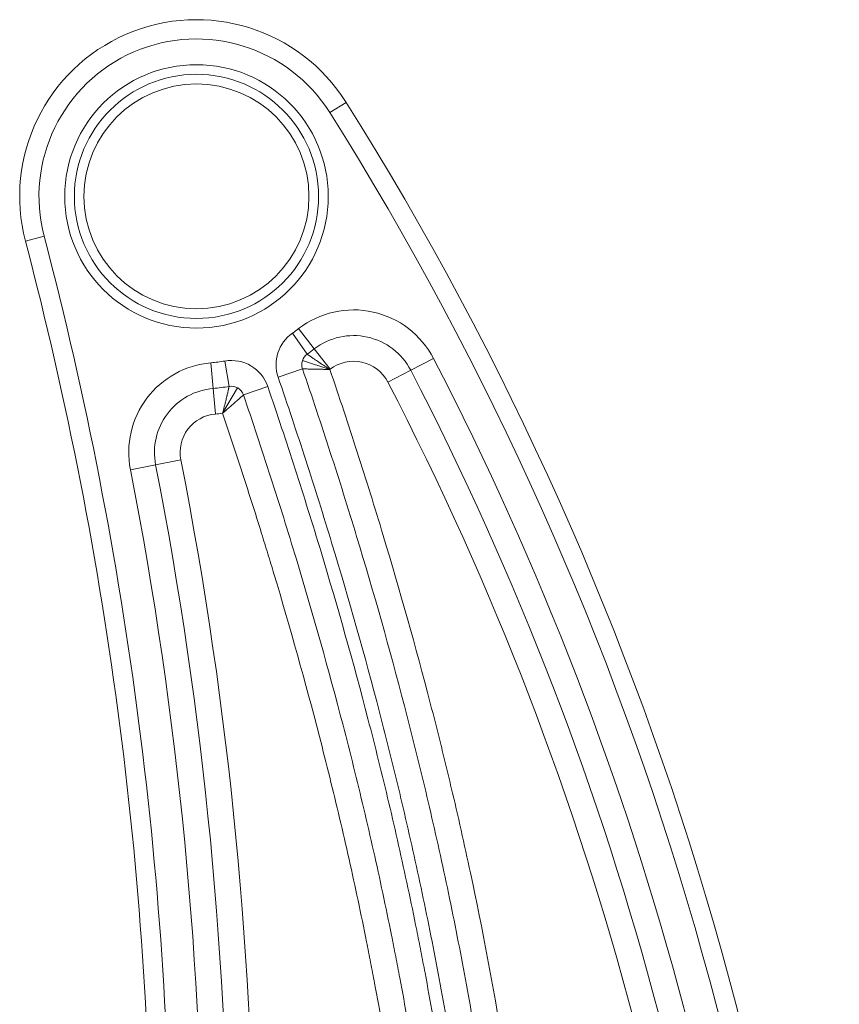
# Model space of a CAD drawing. Header units: millimetres. Extents: x -46 to 5160, y -5105 to -1541.
# Tile 69 of 104: x 3750 to 3878, y -4119 to -3966. Entities that reach past the tile are written whole.
import ezdxf

# ---------------------------------------------------------------- set-up
doc = ezdxf.new("R2010")
doc.units = ezdxf.units.MM
doc.header["$LTSCALE"] = 0.3175
doc.layers.add('1轮廓实线层', color=7, linetype='Continuous', lineweight=18)

msp = doc.modelspace()

# ---------------------------------------------------------------- linework, layer by layer
at = {"layer": '1轮廓实线层'}
for p, q in [((3800.78964, -3978.45218), (3798.24996, -3980.04906)), ((3750.90763, -4000.06195), (3753.80962, -3999.3014)), ((3792.44531, -4014.37197), (3794.74316, -4017.64609)), ((3793.39733, -4013.67097), (3795.84166, -4016.83725)), ((3795.84166, -4016.83725), (3798.28598, -4020.00352)), ((3780.10797, -4022.97744), (3779.76147, -4018.99247)), ((3782.58572, -4022.65758), (3781.90885, -4018.71526)), ((3793.9992, -4018.63744), (3798.25856, -4020.02462)), ((3814.38386, -4018.31394), (3810.83204, -4020.15365)), ((3790.21565, -4021.22686), (3793.99995, -4019.93105)), ((3810.83204, -4020.15365), (3807.28021, -4021.99336)), ((3780.10797, -4022.97744), (3780.45447, -4026.9624)), ((3783.91379, -4022.89074), (3781.56616, -4026.84727)), ((3784.81698, -4023.98283), (3788.60265, -4022.69103)), ((3771.15967, -4034.85678), (3775.08549, -4034.09)), ((3767.23385, -4035.62355), (3771.15967, -4034.85678))]:
    msp.add_line(p, q, dxfattribs=at)
for radius in [20.5, 19, 17.5]:
    msp.add_circle((3777.50922, -3993.09021), radius, dxfattribs=at)
for centre, radius, start, end in [((3777.50922, -3993.09021), 27.5, 32.1604447, 194.6857856), ((3777.50922, -3993.09021), 27.5, 32.1604447, 194.6857856), ((3777.50922, -3993.09021), 24.5, 32.1604447, 194.6857856), ((3377.50922, -4244.59816), 500, 0, 32.1604447), ((3377.50922, -4244.59816), 500, 0, 32.1604447), ((3377.50922, -4244.59816), 497, 0, 32.1604447), ((3170.50922, -4152.17273), 603, 0, 14.68578561), ((3170.50922, -4152.17273), 600, 0, 14.68578561), ((3170.50922, -4152.17273), 600, 0, 14.68578561), ((3801.95247, -4024.75292), 14, 27.3824147, 127.6677244), ((3795.89209, -4019.28315), 6, 125.0621595, 198.9020736), ((3777.50922, -3993.09021), 26, 305.0621595, 307.6677244), ((3801.95247, -4024.75292), 10, 27.3824147, 127.6677244), ((3801.95247, -4024.75292), 10, 27.3824147, 127.6677244), ((3795.89209, -4019.28315), 2, 125.0621595, 198.9020736), ((3795.89209, -4019.28315), 2, 125.0621595, 198.9020736), ((3777.50922, -3993.09021), 30, 305.0621595, 307.6677244), ((3777.50922, -3993.09021), 30, 305.0621595, 307.6677244), ((3780.97422, -4032.93985), 14, 94.9694783, 191.0515873), ((3777.50922, -3993.09021), 26, 274.9694783, 279.7422727), ((3782.92415, -4024.62873), 6, 18.8414534, 99.7422727), ((3801.95247, -4024.75292), 6, 27.3824147, 127.6677244), ((3377.50922, -4244.59816), 492, 2.1015197, 27.3824147), ((3777.50922, -3993.09021), 34, 307.6094582, 307.6677244), ((3377.50922, -4244.59816), 488, 2.1015197, 27.3824147), ((3377.50922, -4244.59816), 488, 2.1015197, 27.3824147), ((3377.50922, -4244.59816), 484, 2.1015197, 27.3824147), ((3780.97422, -4032.93985), 10, 94.9694783, 191.0515873), ((3780.97422, -4032.93985), 10, 94.9694783, 191.0515873), ((3777.50922, -3993.09021), 30, 274.9694783, 279.7422727), ((3777.50922, -3993.09021), 30, 274.9694783, 279.7422727), ((3782.92415, -4024.62873), 2, 18.8414534, 99.7422727), ((3782.92415, -4024.62873), 2, 18.8414534, 99.7422727), ((3780.97422, -4032.93985), 6, 94.9694783, 191.0515873), ((3777.50922, -3993.09021), 34, 274.9694783, 276.85293), ((3170.50922, -4152.17273), 616, 0, 11.05158727), ((3170.50922, -4152.17273), 608, 0, 11.05158727), ((3170.50922, -4152.17273), 612, 0, 11.05158727), ((3170.50922, -4152.17273), 612, 0, 11.05158727)]:
    msp.add_arc(centre, radius, start, end, dxfattribs=at)
for points, knots in [([(3794.74314, -4017.64607), (3794.74318, -4017.6461), (3794.74911, -4017.65034), (3794.77253, -4017.66705), (3794.78999, -4017.67951), (3794.82482, -4017.70433), (3794.84439, -4017.71827), (3794.86724, -4017.73453), (3794.88321, -4017.74589), (3794.89157, -4017.75183), (3794.93497, -4017.78267), (3794.97502, -4017.81109), (3795.06544, -4017.87509), (3795.11582, -4017.91068), (3795.19912, -4017.96936), (3795.22818, -4017.9898), (3795.27373, -4018.0218), (3795.28925, -4018.03269), (3795.32078, -4018.05481), (3795.40097, -4018.11101), (3795.55727, -4018.22016), (3795.71278, -4018.328), (3795.81518, -4018.39872), (3795.83592, -4018.41304), (3795.87792, -4018.44199), (3795.89922, -4018.45665), (3795.96365, -4018.50099), (3796.00736, -4018.53099), (3796.14063, -4018.62231), (3796.32412, -4018.74754), (3796.51894, -4018.87935), (3796.66932, -4018.98062), (3796.72016, -4019.01479), (3796.7975, -4019.06663), (3796.82348, -4019.08403), (3796.87567, -4019.11893), (3797.00667, -4019.20645), (3797.14034, -4019.29522), (3797.30328, -4019.40292), (3797.35802, -4019.43901), (3797.46834, -4019.51157), (3797.52391, -4019.54804), (3797.63545, -4019.62105), (3797.69148, -4019.65763), (3797.80403, -4019.73095), (3797.86056, -4019.76769), (3797.97389, -4019.84115), (3798.03073, -4019.87791), (3798.11614, -4019.933), (3798.15888, -4019.96053), (3798.20165, -4019.98805), (3798.23018, -4020.00638), (3798.24448, -4020.01557), (3798.2586, -4020.02463)], [0, 0, 0, 0, 0.0625, 0.0625, 0.125, 0.125, 0.15625, 0.171875, 0.171875, 0.1875, 0.1875, 0.25, 0.25, 0.3125, 0.3125, 0.34375, 0.34375, 0.359375, 0.359375, 0.375, 0.4375, 0.5, 0.5, 0.515625, 0.515625, 0.53125, 0.53125, 0.5625, 0.5625, 0.625, 0.6875, 0.6875, 0.71875, 0.71875, 0.734375, 0.734375, 0.75, 0.8125, 0.8125, 0.84375, 0.84375, 0.875, 0.875, 0.90625, 0.90625, 0.9375, 0.9375, 0.96875, 0.96875, 0.984375, 0.9921875, 0.9921875, 1, 1, 1, 1]), ([(3793.99995, -4019.93105), (3795.48025, -4024.25416), (3796.92381, -4028.5881), (3799.7332, -4037.27891), (3801.09902, -4041.63578), (3805.07292, -4054.74282), (3807.55746, -4063.52943), (3810.43333, -4074.58046), (3811.13794, -4077.34745), (3811.82415, -4080.11986), (3812.09715, -4081.22927), (3812.23292, -4081.78421), (3812.63792, -4083.44943), (3812.90486, -4084.56015), (3814.2241, -4090.11663), (3815.2301, -4094.57101), (3817.13837, -4103.4991), (3818.04051, -4107.97283), (3819.73419, -4116.94088), (3820.52575, -4121.43521), (3821.9915, -4130.44574), (3822.66566, -4134.96193), (3823.43523, -4140.6208), (3823.66061, -4142.31949), (3823.87777, -4144.01971), (3824.0207, -4145.15352), (3824.09126, -4145.72058), (3824.43935, -4148.55594), (3824.70297, -4150.82504), (3825.20061, -4155.36488), (3825.43454, -4157.63561), (3825.8733, -4162.17868), (3826.07826, -4164.45101), (3826.65298, -4171.2702), (3826.98257, -4175.81927), (3827.40878, -4182.64662), (3827.53949, -4184.92303), (3827.78018, -4189.47699), (3827.8902, -4191.75454), (3828.19181, -4198.58874), (3828.35494, -4203.14696), (3828.61845, -4212.26685), (3828.71883, -4216.82852), (3828.87002, -4225.95458), (3828.92087, -4230.51898), (3828.95406, -4235.08434)], [0, 0, 0, 0, 0.0625, 0.0625, 0.125, 0.125, 0.25, 0.25, 0.28125, 0.2890625, 0.2890625, 0.296875, 0.296875, 0.3125, 0.3125, 0.375, 0.375, 0.4375, 0.4375, 0.5, 0.5, 0.5625, 0.5625, 0.578125, 0.5859375, 0.5859375, 0.59375, 0.59375, 0.625, 0.625, 0.65625, 0.65625, 0.6875, 0.6875, 0.75, 0.75, 0.78125, 0.78125, 0.8125, 0.8125, 0.875, 0.875, 0.9375, 0.9375, 1, 1, 1, 1]), ([(3798.2586, -4020.02463), (3798.2418, -4020.02437), (3798.22478, -4020.0241), (3798.19082, -4020.02357), (3798.13989, -4020.02276), (3798.08898, -4020.02195), (3797.98721, -4020.0203), (3797.91942, -4020.01919), (3797.78418, -4020.01692), (3797.71667, -4020.01577), (3797.58215, -4020.01344), (3797.51515, -4020.01225), (3797.38166, -4020.00986), (3797.31511, -4020.00865), (3797.18286, -4020.0062), (3797.11719, -4020.00496), (3796.92158, -4020.00122), (3796.76086, -4019.99806), (3796.60306, -4019.99484), (3796.54017, -4019.99354), (3796.50885, -4019.9929), (3796.41558, -4019.99095), (3796.35422, -4019.98966), (3796.17257, -4019.98577), (3795.93685, -4019.98059), (3795.7141, -4019.97546), (3795.55207, -4019.97165), (3795.49889, -4019.97039), (3795.42042, -4019.9685), (3795.39449, -4019.96788), (3795.34329, -4019.96664), (3795.318, -4019.96602), (3795.19309, -4019.96296), (3795.09807, -4019.96058), (3794.91789, -4019.95601), (3794.83274, -4019.9538), (3794.73266, -4019.95118), (3794.71297, -4019.95066), (3794.67422, -4019.94964), (3794.65515, -4019.94913), (3794.59914, -4019.94764), (3794.56338, -4019.94669), (3794.46081, -4019.94392), (3794.39869, -4019.94223), (3794.28706, -4019.93915), (3794.23755, -4019.93777), (3794.18385, -4019.93627), (3794.17351, -4019.93598), (3794.15374, -4019.93542), (3794.14431, -4019.93515), (3794.11736, -4019.93439), (3794.10119, -4019.93394), (3794.05804, -4019.93271), (3794.03638, -4019.93209), (3794.00753, -4019.93127), (3794.00009, -4019.93105), (3793.99997, -4019.93105)], [0, 0, 0, 0, 0.007819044, 0.007819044, 0.015638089, 0.031276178, 0.031276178, 0.062552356, 0.062552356, 0.093828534, 0.093828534, 0.125104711, 0.125104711, 0.156380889, 0.156380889, 0.187657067, 0.187657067, 0.250209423, 0.265847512, 0.265847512, 0.281485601, 0.281485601, 0.312761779, 0.312761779, 0.375314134, 0.43786649, 0.43786649, 0.469142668, 0.469142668, 0.484780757, 0.484780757, 0.500418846, 0.500418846, 0.562971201, 0.562971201, 0.625523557, 0.625523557, 0.641161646, 0.641161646, 0.656799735, 0.656799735, 0.688075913, 0.688075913, 0.750628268, 0.750628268, 0.813180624, 0.813180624, 0.828818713, 0.828818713, 0.844456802, 0.844456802, 0.87573298, 0.87573298, 0.938285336, 0.938285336, 1, 1, 1, 1]), ([(3798.2586, -4020.02463), (3799.71606, -4024.30603), (3801.13749, -4028.59805), (3803.90416, -4037.20452), (3805.24939, -4041.51898), (3809.16419, -4054.49796), (3811.61281, -4063.1981), (3814.44931, -4074.13933), (3815.0054, -4076.33088), (3815.8223, -4079.62328), (3816.09174, -4080.72162), (3816.62461, -4082.91925), (3816.88807, -4084.01862), (3818.1903, -4089.51833), (3819.18398, -4093.92718), (3822.01361, -4107.18232), (3823.69771, -4116.05726), (3825.88226, -4129.43417), (3826.55338, -4133.90392), (3827.32116, -4139.50452), (3827.47116, -4140.62531), (3827.69082, -4142.30751), (3827.76316, -4142.86844), (3827.90603, -4143.9904), (3828.25868, -4146.79565), (3828.58882, -4149.60255), (3829.0883, -4154.09572), (3829.32364, -4156.34337), (3829.7658, -4160.84077), (3830.38664, -4167.58999), (3830.88894, -4174.34796), (3831.46865, -4183.36522), (3831.71355, -4187.87717), (3832.12827, -4196.9066), (3832.29789, -4201.4241), (3832.47059, -4207.07388), (3832.50317, -4208.20394), (3832.56457, -4210.46408), (3832.65107, -4213.85438), (3832.72164, -4217.24497), (3832.84393, -4224.02651), (3832.9003, -4228.54799), (3832.93839, -4233.0698)], [0, 0, 0, 0, 0.0625, 0.0625, 0.125, 0.125, 0.25, 0.25, 0.28125, 0.28125, 0.296875, 0.296875, 0.3125, 0.3125, 0.375, 0.375, 0.5, 0.5, 0.5625, 0.5625, 0.578125, 0.578125, 0.5859375, 0.5859375, 0.59375, 0.625, 0.625, 0.65625, 0.65625, 0.6875, 0.75, 0.75, 0.8125, 0.8125, 0.875, 0.875, 0.890625, 0.890625, 0.90625, 0.9375, 0.9375, 1, 1, 1, 1]), ([(3824.95417, -4235.11342), (3824.92117, -4230.57496), (3824.87069, -4226.03747), (3824.7207, -4216.96517), (3824.62116, -4212.43036), (3824.35989, -4203.36417), (3824.19816, -4198.83279), (3823.89911, -4192.0388), (3823.79002, -4189.77466), (3823.55135, -4185.2475), (3823.42174, -4182.98448), (3822.99906, -4176.19729), (3822.67215, -4171.67497), (3822.10194, -4164.89588), (3821.89856, -4162.63691), (3821.46313, -4158.12055), (3821.23093, -4155.86317), (3820.73688, -4151.35003), (3820.47512, -4149.09427), (3820.12943, -4146.27558), (3820.05936, -4145.71186), (3819.9174, -4144.58469), (3819.70171, -4142.89445), (3819.47784, -4141.20573), (3818.71337, -4135.58007), (3818.04353, -4131.09039), (3816.58691, -4122.13282), (3815.80016, -4117.66493), (3814.11657, -4108.74965), (3813.21974, -4104.30226), (3811.3226, -4095.42676), (3810.32244, -4090.99863), (3809.01081, -4085.4749), (3808.74541, -4084.37073), (3808.34275, -4082.71532), (3808.20777, -4082.16364), (3807.93634, -4081.06078), (3807.25409, -4078.30472), (3806.55354, -4075.55405), (3803.69425, -4064.5682), (3801.22403, -4055.83343), (3797.27318, -4042.80368), (3795.91531, -4038.4725), (3793.12234, -4029.83291), (3791.68724, -4025.5245), (3790.21565, -4021.22686)], [0, 0, 0, 0, 0.0625, 0.0625, 0.125, 0.125, 0.1875, 0.1875, 0.21875, 0.21875, 0.25, 0.25, 0.3125, 0.3125, 0.34375, 0.34375, 0.375, 0.375, 0.40625, 0.40625, 0.4140625, 0.4140625, 0.421875, 0.4375, 0.4375, 0.5, 0.5, 0.5625, 0.5625, 0.625, 0.625, 0.6875, 0.6875, 0.703125, 0.703125, 0.7109375, 0.7109375, 0.71875, 0.75, 0.75, 0.875, 0.875, 0.9375, 0.9375, 1, 1, 1, 1]), ([(3782.58572, -4022.65755), (3782.58571, -4022.6576), (3782.58414, -4022.66498), (3782.57791, -4022.69412), (3782.57327, -4022.71585), (3782.56397, -4022.75916), (3782.56049, -4022.77539), (3782.55272, -4022.81146), (3782.54843, -4022.83134), (3782.53449, -4022.89579), (3782.52375, -4022.94531), (3782.49936, -4023.05699), (3782.48571, -4023.11915), (3782.46679, -4023.20472), (3782.46291, -4023.22223), (3782.45497, -4023.25804), (3782.4509, -4023.27634), (3782.43847, -4023.33215), (3782.42987, -4023.37064), (3782.40313, -4023.48981), (3782.38405, -4023.57421), (3782.34339, -4023.75251), (3782.3218, -4023.84642), (3782.28746, -4023.99435), (3782.27569, -4024.04484), (3782.25753, -4024.12235), (3782.25138, -4024.14852), (3782.23897, -4024.20126), (3782.2327, -4024.22782), (3782.20107, -4024.36152), (3782.17483, -4024.47141), (3782.12047, -4024.69675), (3782.06424, -4024.92765), (3782.00415, -4025.16942), (3781.95758, -4025.35483), (3781.9418, -4025.41734), (3781.90974, -4025.54366), (3781.89352, -4025.60728), (3781.84437, -4025.79895), (3781.81096, -4025.92796), (3781.75984, -4026.12329), (3781.74263, -4026.18874), (3781.70796, -4026.31986), (3781.6905, -4026.38557), (3781.65532, -4026.51731), (3781.63762, -4026.58327), (3781.61091, -4026.6823), (3781.59752, -4026.73183), (3781.58407, -4026.78137), (3781.5751, -4026.8144), (3781.5706, -4026.83095), (3781.56614, -4026.8473)], [0, 0, 0, 0, 0.0625, 0.0625, 0.125, 0.125, 0.15625, 0.15625, 0.1875, 0.1875, 0.25, 0.25, 0.3125, 0.3125, 0.328125, 0.328125, 0.34375, 0.34375, 0.375, 0.375, 0.4375, 0.4375, 0.5, 0.5, 0.53125, 0.53125, 0.546875, 0.546875, 0.5625, 0.5625, 0.625, 0.625, 0.6875, 0.75, 0.75, 0.78125, 0.78125, 0.8125, 0.8125, 0.875, 0.875, 0.90625, 0.90625, 0.9375, 0.9375, 0.96875, 0.96875, 0.984375, 0.9921875, 0.9921875, 1, 1, 1, 1]), ([(3784.817, -4023.98282), (3784.81696, -4023.98285), (3784.81127, -4023.98797), (3784.78882, -4024.00816), (3784.77208, -4024.02322), (3784.73872, -4024.05322), (3784.72622, -4024.06445), (3784.69844, -4024.08941), (3784.68312, -4024.10317), (3784.63348, -4024.14775), (3784.59534, -4024.18198), (3784.50934, -4024.25909), (3784.46147, -4024.30198), (3784.39557, -4024.36095), (3784.38208, -4024.37302), (3784.3545, -4024.39769), (3784.3404, -4024.41029), (3784.29742, -4024.44872), (3784.26778, -4024.4752), (3784.17598, -4024.55717), (3784.11095, -4024.61516), (3783.97351, -4024.73756), (3783.9011, -4024.80197), (3783.78697, -4024.90333), (3783.74801, -4024.9379), (3783.68817, -4024.99096), (3783.66797, -4025.00887), (3783.62724, -4025.04495), (3783.60673, -4025.06312), (3783.50344, -4025.15456), (3783.41846, -4025.22968), (3783.24399, -4025.38364), (3783.06502, -4025.54132), (3782.87717, -4025.70625), (3782.68482, -4025.87482), (3782.58615, -4025.96113), (3782.387, -4026.13503), (3782.28633, -4026.22277), (3782.13369, -4026.35556), (3782.08251, -4026.40004), (3781.97991, -4026.48914), (3781.92845, -4026.53378), (3781.8252, -4026.62327), (3781.77347, -4026.66806), (3781.69575, -4026.7353), (3781.65686, -4026.76893), (3781.61795, -4026.80255), (3781.592, -4026.82497), (3781.579, -4026.8362), (3781.56614, -4026.8473)], [0, 0, 0, 0, 0.0625, 0.0625, 0.125, 0.125, 0.15625, 0.15625, 0.1875, 0.1875, 0.25, 0.25, 0.3125, 0.3125, 0.328125, 0.328125, 0.34375, 0.34375, 0.375, 0.375, 0.4375, 0.4375, 0.5, 0.5, 0.53125, 0.53125, 0.546875, 0.546875, 0.5625, 0.5625, 0.625, 0.625, 0.6875, 0.75, 0.75, 0.8125, 0.8125, 0.875, 0.875, 0.90625, 0.90625, 0.9375, 0.9375, 0.96875, 0.96875, 0.984375, 0.9921875, 0.9921875, 1, 1, 1, 1]), ([(3818.95373, -4235.05514), (3818.92089, -4230.57375), (3818.87082, -4226.09297), (3818.72265, -4217.13316), (3818.62455, -4212.65412), (3818.36742, -4203.69826), (3818.20841, -4199.22142), (3817.91443, -4192.50818), (3817.8072, -4190.27077), (3817.57255, -4185.79667), (3817.31768, -4181.3233), (3817.01841, -4176.85155), (3816.81625, -4174.05724), (3816.77506, -4173.49841), (3816.69113, -4172.3808), (3816.6484, -4171.82201), (3816.51785, -4170.14604), (3816.24738, -4166.79538), (3815.94769, -4163.44868), (3815.62706, -4160.10481), (3815.51669, -4158.99067), (3815.28875, -4156.76335), (3815.17119, -4155.65018), (3814.08083, -4145.63602), (3812.88154, -4136.76575), (3810.73451, -4123.50758), (3809.96081, -4119.09606), (3808.92515, -4113.59095), (3808.7146, -4112.49039), (3808.39369, -4110.84025), (3808.28588, -4110.29028), (3808.0686, -4109.19074), (3807.52131, -4106.44299), (3806.95377, -4103.70076), (3805.55408, -4097.12963), (3804.57094, -4092.76248), (3802.50998, -4084.05394), (3801.43209, -4079.71257), (3798.06322, -4066.72524), (3795.63685, -4058.11612), (3791.75479, -4045.26842), (3790.42036, -4040.99685), (3787.67504, -4032.4745), (3786.26413, -4028.22374), (3784.81698, -4023.98283)], [0, 0, 0, 0, 0.0625, 0.0625, 0.125, 0.125, 0.1875, 0.1875, 0.21875, 0.21875, 0.25, 0.28125, 0.28125, 0.2890625, 0.2890625, 0.296875, 0.296875, 0.3125, 0.34375, 0.34375, 0.359375, 0.359375, 0.375, 0.375, 0.5, 0.5, 0.5625, 0.5625, 0.578125, 0.578125, 0.5859375, 0.5859375, 0.59375, 0.625, 0.625, 0.6875, 0.6875, 0.75, 0.75, 0.875, 0.875, 0.9375, 0.9375, 1, 1, 1, 1]), ([(3788.60265, -4022.69103), (3790.05846, -4026.95732), (3791.47777, -4031.23354), (3794.23939, -4039.80693), (3798.26637, -4052.69843), (3801.92724, -4065.68952), (3805.31585, -4078.75468), (3806.40005, -4083.12207), (3808.47312, -4091.88277), (3809.46205, -4096.27608), (3810.87005, -4102.88654), (3811.32678, -4105.09346), (3811.88142, -4107.85653), (3811.99154, -4108.40937), (3812.21012, -4109.51549), (3812.31859, -4110.06875), (3812.64143, -4111.72876), (3813.70058, -4117.26446), (3814.67368, -4122.81183), (3816.83434, -4136.14922), (3818.04174, -4145.07243), (3819.14013, -4155.1463), (3819.25857, -4156.2661), (3819.48823, -4158.5067), (3819.59944, -4159.62749), (3819.92255, -4162.99128), (3820.2246, -4166.35793), (3820.49725, -4169.72857), (3820.62886, -4171.41453), (3820.67194, -4171.97665), (3820.75656, -4173.10094), (3820.9642, -4175.9118), (3821.3037, -4180.9726), (3821.56074, -4185.47271), (3821.7974, -4189.97356), (3821.90556, -4192.22435), (3822.2021, -4198.97773), (3822.3625, -4203.48134), (3822.62184, -4212.49078), (3822.72078, -4216.99661), (3822.87015, -4226.01003), (3822.92059, -4230.51762), (3822.95362, -4235.02584)], [0, 0, 0, 0, 0.0625, 0.0625, 0.125, 0.25, 0.25, 0.3125, 0.3125, 0.375, 0.375, 0.40625, 0.40625, 0.4140625, 0.4140625, 0.421875, 0.421875, 0.4375, 0.5, 0.5, 0.625, 0.625, 0.640625, 0.640625, 0.65625, 0.65625, 0.6875, 0.703125, 0.703125, 0.7109375, 0.7109375, 0.71875, 0.75, 0.78125, 0.78125, 0.8125, 0.8125, 0.875, 0.875, 0.9375, 0.9375, 1, 1, 1, 1]), ([(3814.93788, -4233.0698), (3814.90061, -4228.69357), (3814.84589, -4224.31798), (3814.68882, -4215.56852), (3814.5865, -4211.19466), (3814.32219, -4202.4491), (3814.16019, -4198.07741), (3813.86317, -4191.52183), (3813.75517, -4189.33696), (3813.51952, -4184.96794), (3813.26416, -4180.59964), (3812.96566, -4176.23291), (3812.72417, -4172.9585), (3812.64075, -4171.86732), (3812.46787, -4169.68587), (3812.19945, -4166.41491), (3811.90274, -4163.14775), (3811.48013, -4158.79517), (3811.2552, -4156.62071), (3810.06118, -4145.75772), (3808.88483, -4137.09703), (3806.78569, -4124.15092), (3806.03023, -4119.84305), (3805.02002, -4114.46704), (3804.81469, -4113.39229), (3804.50181, -4111.7808), (3804.3967, -4111.24372), (3804.1849, -4110.16993), (3803.65146, -4107.48643), (3803.09846, -4104.80785), (3801.73495, -4098.3884), (3800.77761, -4094.12092), (3798.77133, -4085.60904), (3797.72233, -4081.36463), (3794.44426, -4068.66441), (3792.08396, -4060.24162), (3789.25165, -4050.81052), (3788.93447, -4049.76318), (3788.29536, -4047.67004), (3787.32957, -4044.53261), (3786.34268, -4041.40197), (3784.34159, -4035.14946), (3782.9711, -4030.99284), (3781.56614, -4026.8473)], [0, 0, 0, 0, 0.0625, 0.0625, 0.125, 0.125, 0.1875, 0.1875, 0.21875, 0.21875, 0.25, 0.28125, 0.28125, 0.296875, 0.296875, 0.3125, 0.34375, 0.34375, 0.375, 0.375, 0.5, 0.5, 0.5625, 0.5625, 0.578125, 0.578125, 0.5859375, 0.5859375, 0.59375, 0.625, 0.625, 0.6875, 0.6875, 0.75, 0.75, 0.875, 0.875, 0.890625, 0.890625, 0.90625, 0.9375, 0.9375, 1, 1, 1, 1])]:
    msp.add_open_spline(points, degree=3, knots=knots, dxfattribs=at)

doc.saveas('drawing.dxf')
